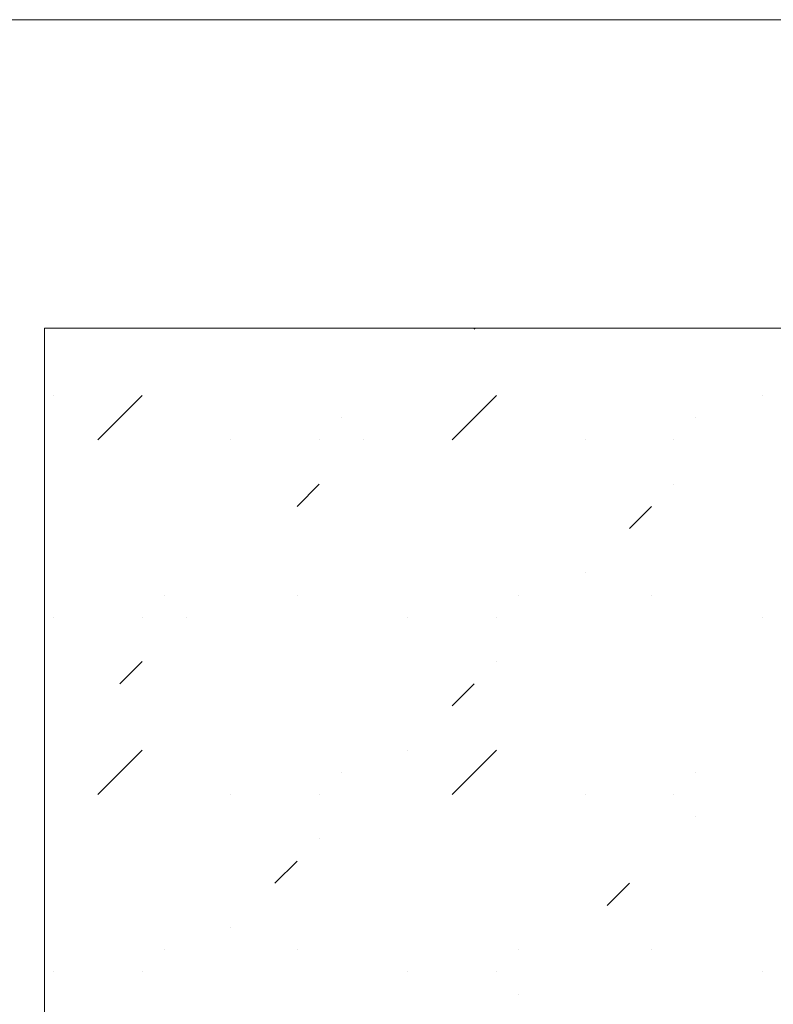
# Model space of a CAD drawing. Header units: millimetres. Extents: x -2274 to 12297, y -16157 to 26321.
# Tile 167 of 256: x -1772 to -1711, y -839 to -759. Entities that reach past the tile are written whole.
import ezdxf

# ---------------------------------------------------------------- set-up
doc = ezdxf.new("R2010")
doc.units = ezdxf.units.MM
doc.layers.add('-ŚCIANY NOŚNE', color=4, linetype='Continuous', lineweight=53)
doc.layers.add('_PROJEKTOWANE', color=5, linetype='Continuous')

msp = doc.modelspace()

# ---------------------------------------------------------------- linework, layer by layer
at = {"layer": '-ŚCIANY NOŚNE', "color": 253, "lineweight": 13}
for p, q in [((-1770, -759), (-1795, -759)), ((-1700, -759), (-1770, -759)), ((-1700, -784), (-1770, -784)), ((-1770, -784), (-1770, -884))]:
    msp.add_line(p, q, dxfattribs=at)
at = {"layer": '_PROJEKTOWANE', "color": 253, "linetype": 'Continuous', "lineweight": 13}
for p, q in [((-1735.153, -784.076), (-1735.077, -784)), ((-1735.153, -784.076), (-1735.153, -784.076)), ((-1769.278, -789.464), (-1769.278, -789.464)), ((-1765.686, -793.056), (-1762.094, -789.464)), ((-1736.949, -793.056), (-1733.357, -789.464)), ((-1711.804, -789.464), (-1711.804, -789.464)), ((-1763.89, -791.26), (-1763.89, -791.26)), ((-1745.929, -791.26), (-1745.929, -791.26)), ((-1735.153, -791.26), (-1735.153, -791.26)), ((-1717.193, -791.26), (-1717.193, -791.26)), ((-1754.91, -793.056), (-1754.91, -793.056)), ((-1747.725, -793.056), (-1747.725, -793.056)), ((-1744.133, -793.056), (-1744.133, -793.056)), ((-1726.173, -793.056), (-1726.173, -793.056)), ((-1718.989, -793.056), (-1718.989, -793.056)), ((-1749.521, -798.444), (-1747.725, -796.648)), ((-1718.989, -796.648), (-1718.989, -796.648)), ((-1749.521, -798.444), (-1749.521, -798.444)), ((-1722.581, -800.24), (-1720.785, -798.444)), ((-1726.173, -803.832), (-1726.173, -803.832)), ((-1760.298, -805.628), (-1760.298, -805.628)), ((-1749.521, -805.628), (-1749.521, -805.628)), ((-1731.561, -805.628), (-1731.561, -805.628)), ((-1720.785, -805.628), (-1720.785, -805.628)), ((-1769.278, -807.424), (-1769.278, -807.424)), ((-1762.094, -807.424), (-1762.094, -807.424)), ((-1758.502, -807.424), (-1758.502, -807.424)), ((-1740.541, -807.424), (-1740.541, -807.424)), ((-1733.357, -807.424), (-1733.357, -807.424)), ((-1711.804, -807.424), (-1711.804, -807.424)), ((-1763.89, -812.813), (-1762.094, -811.017)), ((-1733.357, -811.017), (-1733.357, -811.017)), ((-1763.89, -812.813), (-1763.89, -812.813)), ((-1736.949, -814.609), (-1735.153, -812.813)), ((-1765.686, -821.793), (-1762.094, -818.201)), ((-1740.541, -818.201), (-1740.541, -818.201)), ((-1736.949, -821.793), (-1733.357, -818.201)), ((-1763.89, -819.997), (-1763.89, -819.997)), ((-1745.929, -819.997), (-1745.929, -819.997)), ((-1735.153, -819.997), (-1735.153, -819.997)), ((-1717.193, -819.997), (-1717.193, -819.997)), ((-1754.91, -821.793), (-1754.91, -821.793)), ((-1747.725, -821.793), (-1747.725, -821.793)), ((-1726.173, -821.793), (-1726.173, -821.793)), ((-1718.989, -821.793), (-1718.989, -821.793)), ((-1717.193, -823.589), (-1717.193, -823.589)), ((-1747.725, -825.385), (-1747.725, -825.385)), ((-1751.318, -828.977), (-1749.521, -827.181)), ((-1724.377, -830.773), (-1722.581, -828.977)), ((-1722.581, -828.977), (-1722.581, -828.977)), ((-1754.91, -832.569), (-1754.91, -832.569)), ((-1760.298, -834.365), (-1760.298, -834.365)), ((-1749.521, -834.365), (-1749.521, -834.365)), ((-1731.561, -834.365), (-1731.561, -834.365)), ((-1720.785, -834.365), (-1720.785, -834.365)), ((-1769.278, -836.161), (-1769.278, -836.161)), ((-1762.094, -836.161), (-1762.094, -836.161)), ((-1740.541, -836.161), (-1740.541, -836.161)), ((-1733.357, -836.161), (-1733.357, -836.161)), ((-1711.804, -836.161), (-1711.804, -836.161)), ((-1731.561, -837.957), (-1731.561, -837.957))]:
    msp.add_line(p, q, dxfattribs=at)

doc.saveas('drawing.dxf')
